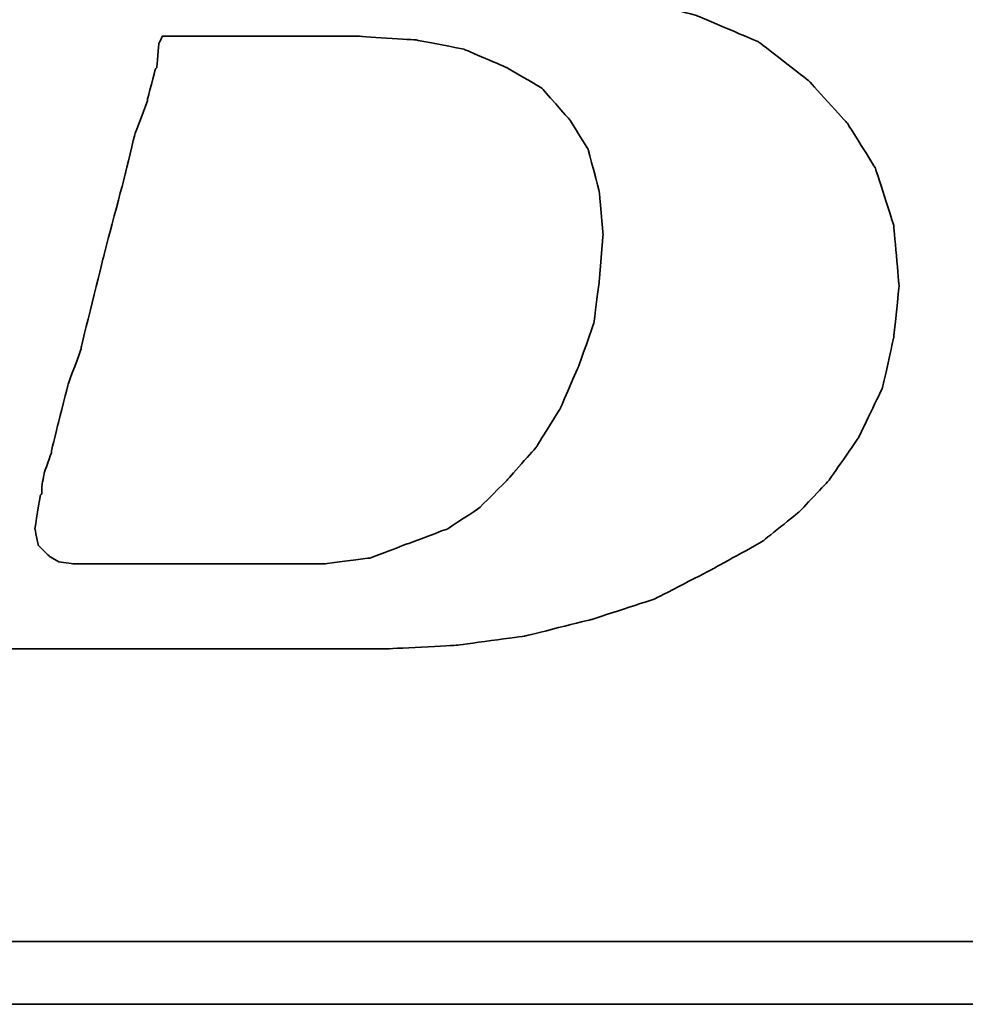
# Model space of a CAD drawing. Header units: millimetres. Extents: x 185 to 1947, y 220 to 553.
# Tile 28 of 52: x 1710.88 to 1715.35, y 317.21 to 321.87. Entities that reach past the tile are written whole.
import ezdxf

# ---------------------------------------------------------------- set-up
doc = ezdxf.new("R2010")
doc.units = ezdxf.units.MM
doc.layers.add('DIM', color=4, linetype='CONTINUOUS')
doc.layers.add('layer 1', color=7, linetype='CONTINUOUS')

# ---------------------------------------------------------------- blocks, each defined once
blk = doc.blocks.new('TBI MOTION logo(完整正式版)')
at = {"layer": 'layer 1', "color": 22, "lineweight": 35}
for points, knots in [([(-64.65375, -6.86375), (-64.65375, -6.86375), (-64.84375, -7.29625), (-64.84375, -7.29625), (-64.84375, -7.29625), (-64.84375, -7.29625), (-64.86875, -7.34375), (-64.86875, -7.34375), (-64.86875, -7.34375), (-64.86875, -7.34375), (-64.86875, -7.36875), (-64.86875, -7.36875), (-64.86875, -7.36875), (-64.86875, -7.36875), (-65.15375, -7.65375), (-65.15375, -7.65375), (-65.15375, -7.65375), (-65.15375, -7.65375), (-65.17875, -7.65375), (-65.17875, -7.65375), (-65.17875, -7.65375), (-65.17875, -7.65375), (-65.20375, -7.67875), (-65.20375, -7.67875), (-65.20375, -7.67875), (-65.20375, -7.67875), (-65.58875, -7.87125), (-65.58875, -7.87125), (-65.58875, -7.87125), (-65.58875, -7.87125), (-65.63375, -7.87125), (-65.63375, -7.87125), (-65.63375, -7.87125), (-65.63375, -7.87125), (-65.65875, -7.89375), (-65.65875, -7.89375), (-65.65875, -7.89375), (-65.65875, -7.89375), (-66.09375, -7.94375), (-66.09375, -7.94375), (-66.09375, -7.94375), (-66.09375, -7.94375), (-66.11375, -7.94375), (-66.11375, -7.94375), (-66.11375, -7.94375), (-66.11375, -7.94375), (-66.16375, -7.94375), (-66.16375, -7.94375), (-66.16375, -7.94375), (-66.16375, -7.94375), (-66.30875, -7.94375), (-66.30875, -7.94375), (-66.30875, -7.94375), (-66.30875, -7.94375), (-66.69375, -7.94375), (-66.69375, -7.94375), (-66.69375, -7.94375), (-66.69375, -7.94375), (-67.07375, -7.94375), (-67.07375, -7.94375), (-67.07375, -7.94375), (-67.07375, -7.94375), (-67.12375, -7.94375), (-67.12375, -7.94375), (-67.12375, -7.94375), (-67.12375, -7.94375), (-67.12375, -7.96625), (-67.12375, -7.96625), (-67.12375, -7.96625), (-67.12375, -7.96625), (-67.14875, -7.99125), (-67.14875, -7.99125), (-67.14875, -7.99125), (-67.14875, -7.99125), (-67.24375, -8.34875), (-67.24375, -8.34875), (-67.24375, -8.34875), (-67.24375, -8.34875), (-67.31375, -8.68625), (-67.31375, -8.68625), (-67.31375, -8.68625), (-67.31375, -8.68625), (-67.26875, -8.68625), (-67.26875, -8.68625), (-67.26875, -8.68625), (-67.26875, -8.68625), (-67.07375, -8.68625), (-67.07375, -8.68625), (-67.07375, -8.68625), (-67.07375, -8.68625), (-66.54875, -8.68625), (-66.54875, -8.68625), (-66.54875, -8.68625), (-66.54875, -8.68625), (-65.82625, -8.68625), (-65.82625, -8.68625), (-65.82625, -8.68625), (-65.82625, -8.68625), (-65.01375, -8.68625), (-65.01375, -8.68625), (-65.01375, -8.68625), (-65.01375, -8.68625), (-64.05375, -8.68625), (-64.05375, -8.68625), (-64.05375, -8.68625), (-64.05375, -8.68625), (-62.08375, -8.68625), (-62.08375, -8.68625), (-62.08375, -8.68625), (-62.08375, -8.68625), (-60.06875, -8.68625), (-60.06875, -8.68625), (-60.06875, -8.68625), (-60.06875, -8.68625), (-59.10875, -8.68625), (-59.10875, -8.68625), (-59.10875, -8.68625), (-59.10875, -8.68625), (-58.29375, -8.68625), (-58.29375, -8.68625), (-58.29375, -8.68625), (-58.29375, -8.68625), (-57.57375, -8.68625), (-57.57375, -8.68625), (-57.57375, -8.68625), (-57.57375, -8.68625), (-57.04875, -8.68625), (-57.04875, -8.68625), (-57.04875, -8.68625), (-57.04875, -8.68625), (-56.85375, -8.68625), (-56.85375, -8.68625), (-56.85375, -8.68625), (-56.85375, -8.68625), (-56.70875, -8.68625), (-56.70875, -8.68625), (-56.70875, -8.68625), (-56.70875, -8.68625), (-56.61375, -8.68625), (-56.61375, -8.68625), (-56.61375, -8.68625), (-56.61375, -8.68625), (-56.56875, -8.68625), (-56.56875, -8.68625), (-56.56875, -8.68625), (-56.56875, -8.68625), (-55.65375, -8.63875), (-55.65375, -8.63875), (-55.65375, -8.63875), (-55.65375, -8.63875), (-54.76875, -8.51875), (-54.76875, -8.51875), (-54.76875, -8.51875), (-54.76875, -8.51875), (-53.90375, -8.30375), (-53.90375, -8.30375), (-53.90375, -8.30375), (-53.90375, -8.30375), (-53.08875, -8.03875), (-53.08875, -8.03875), (-53.08875, -8.03875), (-53.08875, -8.03875), (-52.34375, -7.65375), (-52.34375, -7.65375), (-52.34375, -7.65375), (-52.34375, -7.65375), (-51.69875, -7.29625), (-51.69875, -7.29625), (-51.69875, -7.29625), (-51.69875, -7.29625), (-51.21875, -6.91125), (-51.21875, -6.91125), (-51.21875, -6.91125), (-51.21875, -6.91125), (-50.83375, -6.50375), (-50.83375, -6.50375), (-50.83375, -6.50375), (-50.83375, -6.50375), (-50.44875, -5.94875), (-50.44875, -5.94875), (-50.44875, -5.94875), (-50.44875, -5.94875), (-50.13875, -5.30375), (-50.13875, -5.30375), (-50.13875, -5.30375), (-50.13875, -5.30375), (-49.99375, -4.65375), (-49.99375, -4.65375), (-49.99375, -4.65375), (-49.99375, -4.65375), (-49.92375, -3.98375), (-49.92375, -3.98375), (-49.92375, -3.98375), (-49.92375, -3.98375), (-49.99375, -3.19374), (-49.99375, -3.19374), (-49.99375, -3.19374), (-49.99375, -3.19374), (-50.23374, -2.44874), (-50.23374, -2.44874), (-50.23374, -2.44874), (-50.23374, -2.44874), (-50.59375, -1.87374), (-50.59375, -1.87374), (-50.59375, -1.87374), (-50.59375, -1.87374), (-51.09875, -1.31874), (-51.09875, -1.31874), (-51.09875, -1.31874), (-51.09875, -1.31874), (-51.74375, -0.81875), (-51.74375, -0.81875), (-51.74375, -0.81875), (-51.74375, -0.81875), (-52.53875, -0.48125), (-52.53875, -0.48125), (-52.53875, -0.48125), (-52.53875, -0.48125), (-53.47375, -0.21875), (-53.47375, -0.21875), (-53.47375, -0.21875), (-53.47375, -0.21875), (-54.52875, -0.04874), (-54.52875, -0.04874), (-54.52875, -0.04874), (-54.52875, -0.04874), (-55.65375, 0.12125), (-55.65375, 0.12125), (-55.65375, 0.12125), (-55.65375, 0.12125), (-54.50375, 0.28624), (-54.50375, 0.28624), (-54.50375, 0.28624), (-54.50375, 0.28624), (-53.83375, 0.38124), (-53.83375, 0.38124), (-53.83375, 0.38124), (-53.83375, 0.38124), (-53.18375, 0.50125), (-53.18375, 0.50125), (-53.18375, 0.50125), (-53.18375, 0.50125), (-52.55875, 0.66874), (-52.55875, 0.66874), (-52.55875, 0.66874), (-52.55875, 0.66874), (-52.03375, 0.86124), (-52.03375, 0.86124), (-52.03375, 0.86124), (-52.03375, 0.86124), (-51.50374, 1.03124), (-51.50374, 1.03124), (-51.50374, 1.03124), (-51.50374, 1.03124), (-51.09875, 1.27125), (-51.09875, 1.27125), (-51.09875, 1.27125), (-51.09875, 1.27125), (-50.71375, 1.48624), (-50.71375, 1.48624), (-50.71375, 1.48624), (-50.71375, 1.48624), (-50.37625, 1.77625), (-50.37625, 1.77625), (-50.37625, 1.77625), (-50.37625, 1.77625), (-49.82375, 2.37625), (-49.82375, 2.37625), (-49.82375, 2.37625), (-49.82375, 2.37625), (-49.41875, 2.99625), (-49.41875, 2.99625), (-49.41875, 2.99625), (-49.41875, 2.99625), (-49.22375, 3.76625), (-49.22375, 3.76625), (-49.22375, 3.76625), (-49.22375, 3.76625), (-49.15375, 4.50874), (-49.15375, 4.50874), (-49.15375, 4.50874), (-49.15375, 4.50874), (-49.20375, 5.25125), (-49.20375, 5.25125), (-49.20375, 5.25125), (-49.20375, 5.25125), (-49.41875, 5.92625), (-49.41875, 5.92625), (-49.41875, 5.92625), (-49.41875, 5.92625), (-49.77875, 6.47625), (-49.77875, 6.47625), (-49.77875, 6.47625), (-49.77875, 6.47625), (-50.33125, 7.02624), (-50.33125, 7.02624), (-50.33125, 7.02624), (-50.33125, 7.02624), (-51.00125, 7.43625), (-51.00125, 7.43625), (-51.00125, 7.43625), (-51.00125, 7.43625), (-51.79375, 7.72625), (-51.79375, 7.72625), (-51.79375, 7.72625), (-51.79375, 7.72625), (-52.72875, 7.89124), (-52.72875, 7.89124), (-52.72875, 7.89124), (-52.72875, 7.89124), (-53.83375, 7.98625), (-53.83375, 7.98625), (-53.83375, 7.98625), (-53.83375, 7.98625), (-53.92875, 7.98625), (-53.92875, 7.98625), (-53.92875, 7.98625), (-53.92875, 7.98625), (-54.26375, 7.98625), (-54.26375, 7.98625), (-54.26375, 7.98625), (-54.26375, 7.98625), (-54.74375, 7.98625), (-54.74375, 7.98625), (-54.74375, 7.98625), (-54.74375, 7.98625), (-55.36875, 7.98625), (-55.36875, 7.98625), (-55.36875, 7.98625), (-55.36875, 7.98625), (-56.13375, 7.98625), (-56.13375, 7.98625), (-56.13375, 7.98625), (-56.13375, 7.98625), (-56.94875, 7.98625), (-56.94875, 7.98625), (-56.94875, 7.98625), (-56.94875, 7.98625), (-58.77625, 7.98625), (-58.77625, 7.98625), (-58.77625, 7.98625), (-58.77625, 7.98625), (-60.59875, 7.98625), (-60.59875, 7.98625), (-60.59875, 7.98625), (-60.59875, 7.98625), (-61.41375, 7.98625), (-61.41375, 7.98625), (-61.41375, 7.98625), (-61.41375, 7.98625), (-62.17875, 7.98625), (-62.17875, 7.98625), (-62.17875, 7.98625), (-62.17875, 7.98625), (-62.80375, 7.98625), (-62.80375, 7.98625), (-62.80375, 7.98625), (-62.80375, 7.98625), (-63.30625, 7.98625), (-63.30625, 7.98625), (-63.30625, 7.98625), (-63.30625, 7.98625), (-63.57375, 7.98625), (-63.57375, 7.98625), (-63.57375, 7.98625), (-63.57375, 7.98625), (-63.57375, 7.96375), (-63.57375, 7.96375), (-63.57375, 7.96375), (-63.57375, 7.96375), (-63.59875, 7.94125), (-63.59875, 7.94125), (-63.59875, 7.94125), (-63.59875, 7.94125), (-63.69375, 7.55625), (-63.69375, 7.55625), (-63.69375, 7.55625), (-63.69375, 7.55625), (-63.76375, 7.24624), (-63.76375, 7.24624), (-63.76375, 7.24624), (-63.76375, 7.24624), (-63.23875, 7.24624), (-63.23875, 7.24624), (-63.23875, 7.24624), (-63.23875, 7.24624), (-62.75875, 7.24624), (-62.75875, 7.24624), (-62.75875, 7.24624), (-62.75875, 7.24624), (-62.61125, 7.24624), (-62.61125, 7.24624), (-62.61125, 7.24624), (-62.61125, 7.24624), (-62.56625, 7.24624), (-62.56625, 7.24624), (-62.56625, 7.24624), (-62.56625, 7.24624), (-62.22875, 7.24624), (-62.22875, 7.24624), (-62.22875, 7.24624), (-62.22875, 7.24624), (-62.20375, 7.24624), (-62.20375, 7.24624), (-62.20375, 7.24624), (-62.20375, 7.24624), (-62.17875, 7.21875), (-62.17875, 7.21875), (-62.17875, 7.21875), (-62.17875, 7.21875), (-61.96375, 7.17125), (-61.96375, 7.17125), (-61.96375, 7.17125), (-61.96375, 7.17125), (-61.72375, 7.12624), (-61.72375, 7.12624), (-61.72375, 7.12624), (-61.72375, 7.12624), (-61.70375, 7.12624), (-61.70375, 7.12624), (-61.70375, 7.12624), (-61.70375, 7.12624), (-61.55875, 7.07624), (-61.55875, 7.07624), (-61.55875, 7.07624), (-61.55875, 7.07624), (-61.50875, 7.07624), (-61.50875, 7.07624), (-61.50875, 7.07624), (-61.50875, 7.07624), (-61.48375, 7.02624), (-61.48375, 7.02624), (-61.48375, 7.02624), (-61.48375, 7.02624), (-61.31875, 6.83375), (-61.31875, 6.83375), (-61.31875, 6.83375), (-61.31875, 6.83375), (-61.29375, 6.81125), (-61.29375, 6.81125), (-61.29375, 6.81125), (-61.29375, 6.81125), (-61.29375, 6.78625), (-61.29375, 6.78625), (-61.29375, 6.78625), (-61.29375, 6.78625), (-61.19875, 6.50124), (-61.19875, 6.50124), (-61.19875, 6.50124), (-61.19875, 6.50124), (-61.17375, 6.45124), (-61.17375, 6.45124), (-61.17375, 6.45124), (-61.17375, 6.45124), (-61.19875, 6.40625), (-61.19875, 6.40625), (-61.19875, 6.40625), (-61.19875, 6.40625), (-61.26875, 5.99624), (-61.26875, 5.99624), (-61.26875, 5.99624), (-61.26875, 5.99624), (-61.26875, 5.85125), (-61.26875, 5.85125), (-61.26875, 5.85125), (-61.26875, 5.85125), (-61.26875, 5.82625), (-61.26875, 5.82625), (-61.26875, 5.82625), (-61.26875, 5.82625), (-61.29375, 5.80625), (-61.29375, 5.80625), (-61.29375, 5.80625), (-61.29375, 5.80625), (-61.34125, 5.66125), (-61.34125, 5.66125), (-61.34125, 5.66125), (-61.34125, 5.66125), (-61.41375, 5.44625), (-61.41375, 5.44625), (-61.41375, 5.44625), (-61.41375, 5.44625), (-61.48375, 5.15625), (-61.48375, 5.15625), (-61.48375, 5.15625), (-61.48375, 5.15625), (-61.58375, 4.82124), (-61.58375, 4.82124), (-61.58375, 4.82124), (-61.58375, 4.82124), (-61.79875, 4.00375), (-61.79875, 4.00375), (-61.79875, 4.00375), (-61.79875, 4.00375), (-62.05875, 2.99625), (-62.05875, 2.99625), (-62.05875, 2.99625), (-62.05875, 2.99625), (-62.34875, 1.91625), (-62.34875, 1.91625), (-62.34875, 1.91625), (-62.34875, 1.91625), (-62.97375, -0.41124), (-62.97375, -0.41124), (-62.97375, -0.41124), (-62.97375, -0.41124), (-63.59875, -2.75875), (-63.59875, -2.75875), (-63.59875, -2.75875), (-63.59875, -2.75875), (-63.88375, -3.86374), (-63.88375, -3.86374), (-63.88375, -3.86374), (-63.88375, -3.86374), (-64.14875, -4.82374), (-64.14875, -4.82374), (-64.14875, -4.82374), (-64.14875, -4.82374), (-64.36375, -5.64125), (-64.36375, -5.64125), (-64.36375, -5.64125), (-64.36375, -5.64125), (-64.43625, -5.97625), (-64.43625, -5.97625), (-64.43625, -5.97625), (-64.43625, -5.97625), (-64.50875, -6.28625), (-64.50875, -6.28625), (-64.50875, -6.28625), (-64.50875, -6.28625), (-64.50875, -6.30875), (-64.50875, -6.30875), (-64.50875, -6.30875), (-64.50875, -6.30875), (-64.57875, -6.50375), (-64.57875, -6.50375), (-64.57875, -6.50375), (-64.57875, -6.50375), (-64.62875, -6.69625), (-64.62875, -6.69625), (-64.62875, -6.69625), (-64.62875, -6.69625), (-64.62875, -6.76875), (-64.62875, -6.76875), (-64.62875, -6.76875), (-64.62875, -6.76875), (-64.62875, -6.81375), (-64.62875, -6.81375), (-64.62875, -6.81375), (-64.62875, -6.81375), (-64.62875, -6.83875), (-64.62875, -6.83875), (-64.62875, -6.83875), (-64.62875, -6.83875), (-64.65375, -6.86375), (-64.65375, -6.86375)], [0, 0, 0, 0, 0.00719424, 0.00719424, 0.00719424, 0.00719425, 0.01438849, 0.01438849, 0.01438849, 0.0143885, 0.02158273, 0.02158273, 0.02158273, 0.02158274, 0.02877698, 0.02877698, 0.02877698, 0.02877699, 0.03597122, 0.03597122, 0.03597122, 0.03597123, 0.04316547, 0.04316547, 0.04316547, 0.04316548, 0.05035971, 0.05035971, 0.05035971, 0.05035972, 0.05755396, 0.05755396, 0.05755396, 0.05755397, 0.0647482, 0.0647482, 0.0647482, 0.06474821, 0.07194245, 0.07194245, 0.07194245, 0.07194246, 0.07913669, 0.07913669, 0.07913669, 0.0791367, 0.08633094, 0.08633094, 0.08633094, 0.08633095, 0.09352518, 0.09352518, 0.09352518, 0.09352519, 0.10071942, 0.10071942, 0.10071942, 0.10071943, 0.10791367, 0.10791367, 0.10791367, 0.10791368, 0.11510791, 0.11510791, 0.11510791, 0.11510792, 0.12230216, 0.12230216, 0.12230216, 0.12230217, 0.1294964, 0.1294964, 0.1294964, 0.12949641, 0.13669065, 0.13669065, 0.13669065, 0.13669066, 0.14388489, 0.14388489, 0.14388489, 0.1438849, 0.15107914, 0.15107914, 0.15107914, 0.15107915, 0.15827338, 0.15827338, 0.15827338, 0.15827339, 0.16546763, 0.16546763, 0.16546763, 0.16546764, 0.17266187, 0.17266187, 0.17266187, 0.17266188, 0.17985612, 0.17985612, 0.17985612, 0.17985613, 0.18705036, 0.18705036, 0.18705036, 0.18705037, 0.1942446, 0.1942446, 0.1942446, 0.19424461, 0.20143885, 0.20143885, 0.20143885, 0.20143886, 0.20863309, 0.20863309, 0.20863309, 0.2086331, 0.21582734, 0.21582734, 0.21582734, 0.21582735, 0.22302158, 0.22302158, 0.22302158, 0.22302159, 0.23021583, 0.23021583, 0.23021583, 0.23021584, 0.23741007, 0.23741007, 0.23741007, 0.23741008, 0.24460432, 0.24460432, 0.24460432, 0.24460433, 0.25179856, 0.25179856, 0.25179856, 0.25179857, 0.25899281, 0.25899281, 0.25899281, 0.25899282, 0.26618705, 0.26618705, 0.26618705, 0.26618706, 0.27338129, 0.27338129, 0.27338129, 0.2733813, 0.28057554, 0.28057554, 0.28057554, 0.28057555, 0.28776978, 0.28776978, 0.28776978, 0.28776979, 0.29496403, 0.29496403, 0.29496403, 0.29496404, 0.30215827, 0.30215827, 0.30215827, 0.30215828, 0.30935252, 0.30935252, 0.30935252, 0.30935253, 0.31654676, 0.31654676, 0.31654676, 0.31654677, 0.32374101, 0.32374101, 0.32374101, 0.32374102, 0.33093525, 0.33093525, 0.33093525, 0.33093526, 0.3381295, 0.3381295, 0.3381295, 0.33812951, 0.34532374, 0.34532374, 0.34532374, 0.34532375, 0.35251799, 0.35251799, 0.35251799, 0.352518, 0.35971223, 0.35971223, 0.35971223, 0.35971224, 0.36690647, 0.36690647, 0.36690647, 0.36690648, 0.37410072, 0.37410072, 0.37410072, 0.37410073, 0.38129496, 0.38129496, 0.38129496, 0.38129497, 0.38848921, 0.38848921, 0.38848921, 0.38848922, 0.39568345, 0.39568345, 0.39568345, 0.39568346, 0.4028777, 0.4028777, 0.4028777, 0.40287771, 0.41007194, 0.41007194, 0.41007194, 0.41007195, 0.41726619, 0.41726619, 0.41726619, 0.4172662, 0.42446043, 0.42446043, 0.42446043, 0.42446044, 0.43165468, 0.43165468, 0.43165468, 0.43165469, 0.43884892, 0.43884892, 0.43884892, 0.43884893, 0.44604317, 0.44604317, 0.44604317, 0.44604318, 0.45323741, 0.45323741, 0.45323741, 0.45323742, 0.46043165, 0.46043165, 0.46043165, 0.46043166, 0.4676259, 0.4676259, 0.4676259, 0.46762591, 0.47482014, 0.47482014, 0.47482014, 0.47482015, 0.48201439, 0.48201439, 0.48201439, 0.4820144, 0.48920863, 0.48920863, 0.48920863, 0.48920864, 0.49640288, 0.49640288, 0.49640288, 0.49640289, 0.50359712, 0.50359712, 0.50359712, 0.50359713, 0.51079137, 0.51079137, 0.51079137, 0.51079138, 0.51798561, 0.51798561, 0.51798561, 0.51798562, 0.52517986, 0.52517986, 0.52517986, 0.52517987, 0.5323741, 0.5323741, 0.5323741, 0.53237411, 0.53956835, 0.53956835, 0.53956835, 0.53956836, 0.54676259, 0.54676259, 0.54676259, 0.5467626, 0.55395683, 0.55395683, 0.55395683, 0.55395684, 0.56115108, 0.56115108, 0.56115108, 0.56115109, 0.56834532, 0.56834532, 0.56834532, 0.56834533, 0.57553957, 0.57553957, 0.57553957, 0.57553958, 0.58273381, 0.58273381, 0.58273381, 0.58273382, 0.58992806, 0.58992806, 0.58992806, 0.58992807, 0.5971223, 0.5971223, 0.5971223, 0.59712231, 0.60431655, 0.60431655, 0.60431655, 0.60431656, 0.61151079, 0.61151079, 0.61151079, 0.6115108, 0.61870504, 0.61870504, 0.61870504, 0.61870505, 0.62589928, 0.62589928, 0.62589928, 0.62589929, 0.63309353, 0.63309353, 0.63309353, 0.63309354, 0.64028777, 0.64028777, 0.64028777, 0.64028778, 0.64748201, 0.64748201, 0.64748201, 0.64748202, 0.65467626, 0.65467626, 0.65467626, 0.65467627, 0.6618705, 0.6618705, 0.6618705, 0.66187051, 0.66906475, 0.66906475, 0.66906475, 0.66906476, 0.67625899, 0.67625899, 0.67625899, 0.676259, 0.68345324, 0.68345324, 0.68345324, 0.68345325, 0.69064748, 0.69064748, 0.69064748, 0.69064749, 0.69784173, 0.69784173, 0.69784173, 0.69784174, 0.70503597, 0.70503597, 0.70503597, 0.70503598, 0.71223022, 0.71223022, 0.71223022, 0.71223023, 0.71942446, 0.71942446, 0.71942446, 0.71942447, 0.72661871, 0.72661871, 0.72661871, 0.72661872, 0.73381295, 0.73381295, 0.73381295, 0.73381296, 0.74100719, 0.74100719, 0.74100719, 0.7410072, 0.74820144, 0.74820144, 0.74820144, 0.74820145, 0.75539568, 0.75539568, 0.75539568, 0.75539569, 0.76258993, 0.76258993, 0.76258993, 0.76258994, 0.76978417, 0.76978417, 0.76978417, 0.76978418, 0.77697842, 0.77697842, 0.77697842, 0.77697843, 0.78417266, 0.78417266, 0.78417266, 0.78417267, 0.79136691, 0.79136691, 0.79136691, 0.79136692, 0.79856115, 0.79856115, 0.79856115, 0.79856116, 0.8057554, 0.8057554, 0.8057554, 0.80575541, 0.81294964, 0.81294964, 0.81294964, 0.81294965, 0.82014388, 0.82014388, 0.82014388, 0.82014389, 0.82733813, 0.82733813, 0.82733813, 0.82733814, 0.83453237, 0.83453237, 0.83453237, 0.83453238, 0.84172662, 0.84172662, 0.84172662, 0.84172663, 0.84892086, 0.84892086, 0.84892086, 0.84892087, 0.85611511, 0.85611511, 0.85611511, 0.85611512, 0.86330935, 0.86330935, 0.86330935, 0.86330936, 0.8705036, 0.8705036, 0.8705036, 0.87050361, 0.87769784, 0.87769784, 0.87769784, 0.87769785, 0.88489209, 0.88489209, 0.88489209, 0.8848921, 0.89208633, 0.89208633, 0.89208633, 0.89208634, 0.89928058, 0.89928058, 0.89928058, 0.89928059, 0.90647482, 0.90647482, 0.90647482, 0.90647483, 0.91366906, 0.91366906, 0.91366906, 0.91366907, 0.92086331, 0.92086331, 0.92086331, 0.92086332, 0.92805755, 0.92805755, 0.92805755, 0.92805756, 0.9352518, 0.9352518, 0.9352518, 0.93525181, 0.94244604, 0.94244604, 0.94244604, 0.94244605, 0.94964029, 0.94964029, 0.94964029, 0.9496403, 0.95683453, 0.95683453, 0.95683453, 0.95683454, 0.96402878, 0.96402878, 0.96402878, 0.96402879, 0.97122302, 0.97122302, 0.97122302, 0.97122303, 0.97841727, 0.97841727, 0.97841727, 0.97841728, 0.98561151, 0.98561151, 0.98561151, 0.98561152, 0.99280576, 0.99280576, 0.99280576, 0.99280577, 1, 1, 1, 1]), ([(-61.03125, -6.57375), (-61.03125, -6.57375), (-61.03125, -6.67125), (-61.03125, -6.67125), (-61.03125, -6.67125), (-61.03125, -6.67125), (-61.05375, -6.69625), (-61.05375, -6.69625), (-61.05375, -6.69625), (-61.05375, -6.69625), (-61.12375, -7.12875), (-61.12375, -7.12875), (-61.12375, -7.12875), (-61.12375, -7.12875), (-61.07875, -7.34375), (-61.07875, -7.34375), (-61.07875, -7.34375), (-61.07875, -7.34375), (-60.93375, -7.48875), (-60.93375, -7.48875), (-60.93375, -7.48875), (-60.93375, -7.48875), (-60.81375, -7.55625), (-60.81375, -7.55625), (-60.81375, -7.55625), (-60.81375, -7.55625), (-60.62375, -7.58375), (-60.62375, -7.58375), (-60.62375, -7.58375), (-60.62375, -7.58375), (-60.30875, -7.58375), (-60.30875, -7.58375), (-60.30875, -7.58375), (-60.30875, -7.58375), (-59.97375, -7.58375), (-59.97375, -7.58375), (-59.97375, -7.58375), (-59.97375, -7.58375), (-59.87875, -7.58375), (-59.87875, -7.58375), (-59.87875, -7.58375), (-59.87875, -7.58375), (-59.63625, -7.58375), (-59.63625, -7.58375), (-59.63625, -7.58375), (-59.63625, -7.58375), (-58.96875, -7.58375), (-58.96875, -7.58375), (-58.96875, -7.58375), (-58.96875, -7.58375), (-58.29375, -7.58375), (-58.29375, -7.58375), (-58.29375, -7.58375), (-58.29375, -7.58375), (-58.05375, -7.58375), (-58.05375, -7.58375), (-58.05375, -7.58375), (-58.05375, -7.58375), (-57.98375, -7.58375), (-57.98375, -7.58375), (-57.98375, -7.58375), (-57.98375, -7.58375), (-57.35875, -7.58375), (-57.35875, -7.58375), (-57.35875, -7.58375), (-57.35875, -7.58375), (-56.78375, -7.50875), (-56.78375, -7.50875), (-56.78375, -7.50875), (-56.78375, -7.50875), (-56.27875, -7.31875), (-56.27875, -7.31875), (-56.27875, -7.31875), (-56.27875, -7.31875), (-55.77375, -7.12875), (-55.77375, -7.12875), (-55.77375, -7.12875), (-55.77375, -7.12875), (-55.36875, -6.86375), (-55.36875, -6.86375), (-55.36875, -6.86375), (-55.36875, -6.86375), (-55.00875, -6.50375), (-55.00875, -6.50375), (-55.00875, -6.50375), (-55.00875, -6.50375), (-54.62375, -6.06875), (-54.62375, -6.06875), (-54.62375, -6.06875), (-54.62375, -6.06875), (-54.31375, -5.56875), (-54.31375, -5.56875), (-54.31375, -5.56875), (-54.31375, -5.56875), (-54.07375, -5.01625), (-54.07375, -5.01625), (-54.07375, -5.01625), (-54.07375, -5.01625), (-53.87875, -4.46374), (-53.87875, -4.46374), (-53.87875, -4.46374), (-53.87875, -4.46374), (-53.80875, -3.91375), (-53.80875, -3.91375), (-53.80875, -3.91375), (-53.80875, -3.91375), (-53.75875, -3.31375), (-53.75875, -3.31375), (-53.75875, -3.31375), (-53.75875, -3.31375), (-53.80875, -2.75875), (-53.80875, -2.75875), (-53.80875, -2.75875), (-53.80875, -2.75875), (-53.95375, -2.20875), (-53.95375, -2.20875), (-53.95375, -2.20875), (-53.95375, -2.20875), (-54.19375, -1.82625), (-54.19375, -1.82625), (-54.19375, -1.82625), (-54.19375, -1.82625), (-54.55375, -1.41875), (-54.55375, -1.41875), (-54.55375, -1.41875), (-54.55375, -1.41875), (-55.00875, -1.15125), (-55.00875, -1.15125), (-55.00875, -1.15125), (-55.00875, -1.15125), (-55.56125, -0.91375), (-55.56125, -0.91375), (-55.56125, -0.91375), (-55.56125, -0.91375), (-56.18125, -0.79375), (-56.18125, -0.79375), (-56.18125, -0.79375), (-56.18125, -0.79375), (-56.94875, -0.74374), (-56.94875, -0.74374), (-56.94875, -0.74374), (-56.94875, -0.74374), (-56.99875, -0.74374), (-56.99875, -0.74374), (-56.99875, -0.74374), (-56.99875, -0.74374), (-57.09375, -0.74374), (-57.09375, -0.74374), (-57.09375, -0.74374), (-57.09375, -0.74374), (-57.38375, -0.74374), (-57.38375, -0.74374), (-57.38375, -0.74374), (-57.38375, -0.74374), (-57.76875, -0.74374), (-57.76875, -0.74374), (-57.76875, -0.74374), (-57.76875, -0.74374), (-58.24625, -0.74374), (-58.24625, -0.74374), (-58.24625, -0.74374), (-58.24625, -0.74374), (-58.72875, -0.74374), (-58.72875, -0.74374), (-58.72875, -0.74374), (-58.72875, -0.74374), (-59.20875, -0.74374), (-59.20875, -0.74374), (-59.20875, -0.74374), (-59.20875, -0.74374), (-59.46875, -0.74374), (-59.46875, -0.74374), (-59.46875, -0.74374), (-59.46875, -0.74374), (-59.51625, -0.83875), (-59.51625, -0.83875), (-59.51625, -0.83875), (-59.51625, -0.83875), (-59.54375, -1.15125), (-59.54375, -1.15125), (-59.54375, -1.15125), (-59.54375, -1.15125), (-59.56375, -1.17874), (-59.56375, -1.17874), (-59.56375, -1.17874), (-59.56375, -1.17874), (-59.66375, -1.55875), (-59.66375, -1.55875), (-59.66375, -1.55875), (-59.66375, -1.55875), (-59.66375, -1.58375), (-59.66375, -1.58375), (-59.66375, -1.58375), (-59.66375, -1.58375), (-59.82875, -2.01874), (-59.82875, -2.01874), (-59.82875, -2.01874), (-59.82875, -2.01874), (-59.94875, -2.52125), (-59.94875, -2.52125), (-59.94875, -2.52125), (-59.94875, -2.52125), (-60.23875, -3.62375), (-60.23875, -3.62375), (-60.23875, -3.62375), (-60.23875, -3.62375), (-60.52375, -4.77624), (-60.52375, -4.77624), (-60.52375, -4.77624), (-60.52375, -4.77624), (-60.52375, -4.79874), (-60.52375, -4.79874), (-60.52375, -4.79874), (-60.52375, -4.79874), (-60.69125, -5.25375), (-60.69125, -5.25375), (-60.69125, -5.25375), (-60.69125, -5.25375), (-60.81375, -5.73625), (-60.81375, -5.73625), (-60.81375, -5.73625), (-60.81375, -5.73625), (-60.90875, -6.11875), (-60.90875, -6.11875), (-60.90875, -6.11875), (-60.90875, -6.11875), (-60.90875, -6.14375), (-60.90875, -6.14375), (-60.90875, -6.14375), (-60.90875, -6.14375), (-61.00375, -6.40875), (-61.00375, -6.40875), (-61.00375, -6.40875), (-61.00375, -6.40875), (-61.03125, -6.57375), (-61.03125, -6.57375)], [0, 0, 0, 0, 0.01694915, 0.01694915, 0.01694915, 0.01694916, 0.03389831, 0.03389831, 0.03389831, 0.03389832, 0.05084746, 0.05084746, 0.05084746, 0.05084747, 0.06779661, 0.06779661, 0.06779661, 0.06779662, 0.08474576, 0.08474576, 0.08474576, 0.08474577, 0.10169492, 0.10169492, 0.10169492, 0.10169493, 0.11864407, 0.11864407, 0.11864407, 0.11864408, 0.13559322, 0.13559322, 0.13559322, 0.13559323, 0.15254237, 0.15254237, 0.15254237, 0.15254238, 0.16949153, 0.16949153, 0.16949153, 0.16949154, 0.18644068, 0.18644068, 0.18644068, 0.18644069, 0.20338983, 0.20338983, 0.20338983, 0.20338984, 0.22033898, 0.22033898, 0.22033898, 0.22033899, 0.23728814, 0.23728814, 0.23728814, 0.23728815, 0.25423729, 0.25423729, 0.25423729, 0.2542373, 0.27118644, 0.27118644, 0.27118644, 0.27118645, 0.28813559, 0.28813559, 0.28813559, 0.2881356, 0.30508475, 0.30508475, 0.30508475, 0.30508476, 0.3220339, 0.3220339, 0.3220339, 0.32203391, 0.33898305, 0.33898305, 0.33898305, 0.33898306, 0.3559322, 0.3559322, 0.3559322, 0.35593221, 0.37288136, 0.37288136, 0.37288136, 0.37288137, 0.38983051, 0.38983051, 0.38983051, 0.38983052, 0.40677966, 0.40677966, 0.40677966, 0.40677967, 0.42372881, 0.42372881, 0.42372881, 0.42372882, 0.44067797, 0.44067797, 0.44067797, 0.44067798, 0.45762712, 0.45762712, 0.45762712, 0.45762713, 0.47457627, 0.47457627, 0.47457627, 0.47457628, 0.49152542, 0.49152542, 0.49152542, 0.49152543, 0.50847458, 0.50847458, 0.50847458, 0.50847459, 0.52542373, 0.52542373, 0.52542373, 0.52542374, 0.54237288, 0.54237288, 0.54237288, 0.54237289, 0.55932203, 0.55932203, 0.55932203, 0.55932204, 0.57627119, 0.57627119, 0.57627119, 0.5762712, 0.59322034, 0.59322034, 0.59322034, 0.59322035, 0.61016949, 0.61016949, 0.61016949, 0.6101695, 0.62711864, 0.62711864, 0.62711864, 0.62711865, 0.6440678, 0.6440678, 0.6440678, 0.64406781, 0.66101695, 0.66101695, 0.66101695, 0.66101696, 0.6779661, 0.6779661, 0.6779661, 0.67796611, 0.69491525, 0.69491525, 0.69491525, 0.69491526, 0.71186441, 0.71186441, 0.71186441, 0.71186442, 0.72881356, 0.72881356, 0.72881356, 0.72881357, 0.74576271, 0.74576271, 0.74576271, 0.74576272, 0.76271186, 0.76271186, 0.76271186, 0.76271187, 0.77966102, 0.77966102, 0.77966102, 0.77966103, 0.79661017, 0.79661017, 0.79661017, 0.79661018, 0.81355932, 0.81355932, 0.81355932, 0.81355933, 0.83050847, 0.83050847, 0.83050847, 0.83050848, 0.84745763, 0.84745763, 0.84745763, 0.84745764, 0.86440678, 0.86440678, 0.86440678, 0.86440679, 0.88135593, 0.88135593, 0.88135593, 0.88135594, 0.89830508, 0.89830508, 0.89830508, 0.89830509, 0.91525424, 0.91525424, 0.91525424, 0.91525425, 0.93220339, 0.93220339, 0.93220339, 0.9322034, 0.94915254, 0.94915254, 0.94915254, 0.94915255, 0.96610169, 0.96610169, 0.96610169, 0.9661017, 0.98305085, 0.98305085, 0.98305085, 0.98305086, 1, 1, 1, 1]), ([(75.90875, -9.47875), (75.90875, -9.47875), (75.90875, -12.28625), (75.90875, -12.28625), (75.90875, -12.28625), (75.90875, -12.28625), (75.90875, -12.47875), (75.90875, -12.47875), (75.90875, -12.47875), (75.90875, -12.47875), (75.71625, -12.47875), (75.71625, -12.47875), (75.71625, -12.47875), (75.71625, -12.47875), (-88.32875, -12.47875), (-88.32875, -12.47875), (-88.32875, -12.47875), (-88.32875, -12.47875), (-88.32875, -13.29375), (-88.32875, -13.29375), (-88.32875, -13.29375), (-88.32875, -13.29375), (82.89125, -13.29375), (82.89125, -13.29375), (82.89125, -13.29375), (82.89125, -13.29375), (75.90875, -9.47875), (75.90875, -9.47875)], [0, 0, 0, 0, 0.14285714, 0.14285714, 0.14285714, 0.14285715, 0.28571429, 0.28571429, 0.28571429, 0.2857143, 0.42857143, 0.42857143, 0.42857143, 0.42857144, 0.57142857, 0.57142857, 0.57142857, 0.57142858, 0.71428571, 0.71428571, 0.71428571, 0.71428572, 0.85714286, 0.85714286, 0.85714286, 0.85714287, 1, 1, 1, 1])]:
    blk.add_open_spline(points, degree=3, knots=knots, dxfattribs=at)

msp = doc.modelspace()

# ---------------------------------------------------------------- block references
at = {"layer": 'DIM', "color": 7, "xscale": 0.3648685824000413, "yscale": 0.3648685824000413, "zscale": 0.3648685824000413}
msp.add_blockref('TBI MOTION logo(完整正式版)', (1733.252, 322.0607), dxfattribs=at)

doc.saveas('drawing.dxf')
